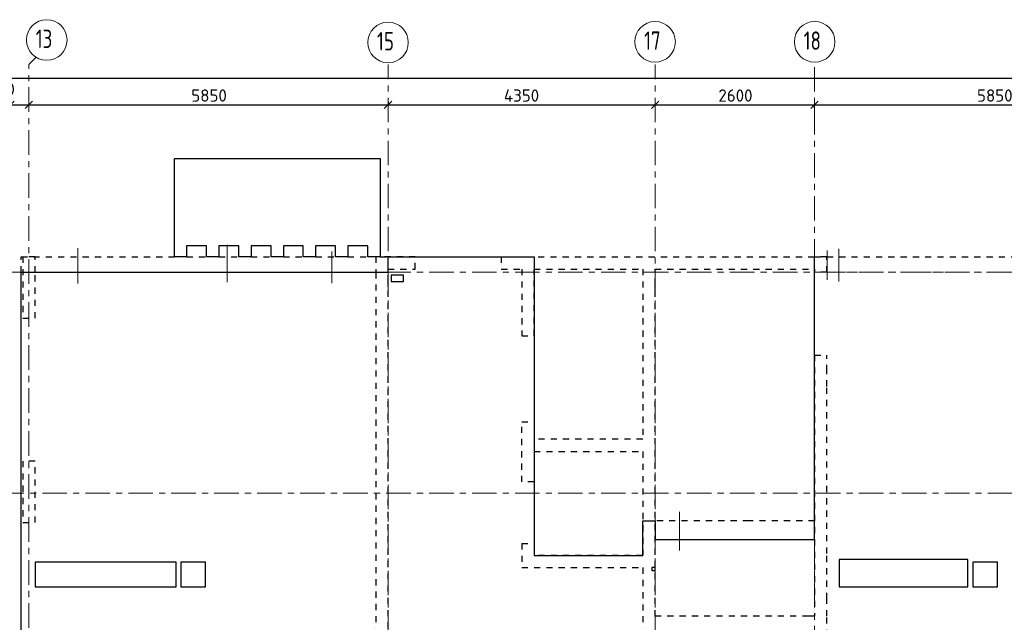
# Model space of a CAD drawing. Header units: metres. Extents: x -38 to 97, y -15 to 21.
# Tile 7 of 222: x 33 to 49, y 11 to 21. Entities that reach past the tile are written whole.
import ezdxf

# ---------------------------------------------------------------- set-up
doc = ezdxf.new("R2010")
doc.units = ezdxf.units.M
doc.header["$PDMODE"] = 65
for name, pattern in [('______11', [0.5, 0.4, -0.05, 0, -0.05]), ('______2', [0.0405, 0.03, -0.0105]), ('______3', [0.5, 0.4, -0.1]), ('______5', [1.1, 0.8, -0.1, 0.1, -0.1])]:
    doc.linetypes.add(name, pattern=pattern)
for name, color, linetype, lineweight in [('XR$2$Осевая линия (1)', 7, '______5', 13), ('XR$2$Размерная линия (1)', 7, 'Continuous', 13), ('XR$6$Балка (1)', 7, '______3', 13), ('XR$6$Перекрытие (1)', 7, 'Continuous', 35)]:
    doc.layers.add(name, color=color, linetype=linetype, lineweight=lineweight)
doc.layers.add('XR$7$Стена_ бетон несущ.', color=7, linetype='Continuous', lineweight=70, true_color=0xb4b496)
doc.styles.add('ISOCPEUR', font='txt')
doc.dimstyles.new('DIMSTYLE_3', dxfattribs={"dimtxt": 0.2, "dimasz": 0.2, "dimexe": 0, "dimexo": 0, "dimgap": 0.1, "dimtad": 2, "dimdec": 0, "dimlfac": 1000, "dimrnd": 5, "dimzin": 12, "dimdsep": 46, "dimtxsty": 'ISOCPEUR', "dimblk1": 'ALL_ML_STRICH', "dimblk2": 'ALL_ML_STRICH', "dimsah": 1, "dimcen": 0, "dimclrd": 7, "dimclre": 256, "dimclrt": 7, "dimadec": 0, "dimazin": 0, "dimtfac": 1, "dimtdec": 0, "dimtix": 1, "dimtmove": 2, "dimatfit": 3, "dimfxl": 0, "dimtzin": 0, "dimlwd": 0, "dimlwe": -3, "dimarcsym": 0})
doc.dimstyles.new('DIMSTYLE_5', dxfattribs={"dimtxt": 0.2, "dimasz": 0.2, "dimexe": 0, "dimexo": 0, "dimgap": 0.1, "dimtad": 2, "dimdec": 0, "dimlfac": 1000, "dimrnd": 5, "dimzin": 12, "dimdsep": 46, "dimtxsty": 'ISOCPEUR', "dimblk1": 'ALL_ML_STRICH', "dimblk2": 'ALL_ML_STRICH', "dimsah": 1, "dimcen": 0, "dimclrd": 7, "dimclre": 256, "dimclrt": 7, "dimadec": 0, "dimazin": 0, "dimtfac": 1, "dimtdec": 0, "dimtix": 1, "dimtmove": 2, "dimatfit": 3, "dimfxl": 0, "dimtvp": 1.2, "dimtzin": 0, "dimlwd": 0, "dimlwe": -3, "dimarcsym": 0})

# ---------------------------------------------------------------- blocks, each defined once
blk = doc.blocks.new('ALL_ML_STRICH')
at = {"color": 0, "linetype": 'ByBlock', "lineweight": -2}
for p, q in [((-1, 0), (0.5, 0)), ((-0.3, -0.3), (0.3, 0.3)), ((0, -0.5), (0, 0.5))]:
    blk.add_line(p, q, dxfattribs=at)
blk = doc.blocks.new('*D11')
at = {"layer": 'DEFPOINTS', "color": 7, "linetype": 'Continuous', "lineweight": 13, "transparency": 33554687}
for p in [(0.5, 19.557), (0.5, 19.377), (61.6, 17.12)]:
    blk.add_point(p, dxfattribs=at)
at = {"layer": 'XR$2$Размерная линия (1)', "color": 9, "linetype": 'Continuous', "lineweight": -2, "true_color": 0xc7c7c7, "transparency": 33554687}
for p, q in [((0.5, 19.357), (0.5, 19.557)), ((61.6, 17.14), (61.6, 19.557))]:
    blk.add_line(p, q, dxfattribs=at)
at = {"layer": 'XR$2$Размерная линия (1)', "color": 7, "linetype": 'Continuous', "lineweight": -2, "transparency": 33554687}
blk.add_line((0.5, 19.557), (61.6, 19.557), dxfattribs=at)
at = {"layer": 'XR$2$Размерная линия (1)', "color": 7, "linetype": 'Continuous', "lineweight": 13, "transparency": 33554687, "xscale": 0.2, "yscale": 0.2, "zscale": 0.2, "rotation": 180}
blk.add_blockref('ALL_ML_STRICH', (0.5, 19.557), dxfattribs=at)
at = {"layer": 'XR$2$Размерная линия (1)', "color": 7, "linetype": 'Continuous', "lineweight": 13, "transparency": 33554687, "xscale": 0.2, "yscale": 0.2, "zscale": 0.2}
blk.add_blockref('ALL_ML_STRICH', (61.6, 19.557), dxfattribs=at)
at = {"layer": 'XR$2$Размерная линия (1)', "color": 7, "linetype": 'Continuous', "lineweight": 13, "transparency": 33554687, "insert": (31.1, 19.707), "char_height": 0.2, "width": 1, "attachment_point": 5, "style": 'ISOCPEUR'}
blk.add_mtext('\\A1;{61100}', dxfattribs=at)
blk = doc.blocks.new('*D33')
at = {"layer": 'DEFPOINTS', "color": 7, "linetype": 'Continuous', "lineweight": 13, "transparency": 33554687}
for p in [(32.55, 19.135), (32.55, 19.126), (32.85, 19.135)]:
    blk.add_point(p, dxfattribs=at)
at = {"layer": 'XR$2$Размерная линия (1)', "color": 9, "linetype": 'Continuous', "lineweight": -2, "true_color": 0xc7c7c7, "transparency": 33554687}
for p, q in [((32.55, 19.126), (32.55, 19.126)), ((32.85, 19.126), (32.85, 19.126))]:
    blk.add_line(p, q, dxfattribs=at)
at = {"layer": 'XR$2$Размерная линия (1)', "color": 7, "linetype": 'Continuous', "lineweight": -2, "transparency": 33554687}
blk.add_line((32.55, 19.126), (32.85, 19.126), dxfattribs=at)
at = {"layer": 'XR$2$Размерная линия (1)', "color": 7, "linetype": 'Continuous', "lineweight": 13, "transparency": 33554687, "xscale": 0.2, "yscale": 0.2, "zscale": 0.2, "rotation": 180}
blk.add_blockref('ALL_ML_STRICH', (32.55, 19.126), dxfattribs=at)
at = {"layer": 'XR$2$Размерная линия (1)', "color": 7, "linetype": 'Continuous', "lineweight": 13, "transparency": 33554687, "xscale": 0.2, "yscale": 0.2, "zscale": 0.2}
blk.add_blockref('ALL_ML_STRICH', (32.85, 19.126), dxfattribs=at)
at = {"layer": 'XR$2$Размерная линия (1)', "color": 7, "linetype": 'Continuous', "lineweight": 13, "transparency": 33554687, "insert": (32.414, 19.378), "char_height": 0.2, "width": 0.6, "attachment_point": 5, "style": 'ISOCPEUR'}
blk.add_mtext('\\A1;{300}', dxfattribs=at)
blk = doc.blocks.new('*D34')
at = {"layer": 'DEFPOINTS', "color": 7, "linetype": 'Continuous', "lineweight": 13, "transparency": 33554687}
for p in [(32.85, 19.135), (32.85, 19.126), (38.7, 19.186)]:
    blk.add_point(p, dxfattribs=at)
at = {"layer": 'XR$2$Размерная линия (1)', "color": 9, "linetype": 'Continuous', "lineweight": -2, "true_color": 0xc7c7c7, "transparency": 33554687}
for p, q in [((32.85, 19.126), (32.85, 19.126)), ((38.7, 19.166), (38.7, 19.126))]:
    blk.add_line(p, q, dxfattribs=at)
at = {"layer": 'XR$2$Размерная линия (1)', "color": 7, "linetype": 'Continuous', "lineweight": -2, "transparency": 33554687}
blk.add_line((32.85, 19.126), (38.7, 19.126), dxfattribs=at)
at = {"layer": 'XR$2$Размерная линия (1)', "color": 7, "linetype": 'Continuous', "lineweight": 13, "transparency": 33554687, "xscale": 0.2, "yscale": 0.2, "zscale": 0.2, "rotation": 180}
blk.add_blockref('ALL_ML_STRICH', (32.85, 19.126), dxfattribs=at)
at = {"layer": 'XR$2$Размерная линия (1)', "color": 7, "linetype": 'Continuous', "lineweight": 13, "transparency": 33554687, "xscale": 0.2, "yscale": 0.2, "zscale": 0.2}
blk.add_blockref('ALL_ML_STRICH', (38.7, 19.126), dxfattribs=at)
at = {"layer": 'XR$2$Размерная линия (1)', "color": 7, "linetype": 'Continuous', "lineweight": 13, "transparency": 33554687, "insert": (35.785, 19.276), "char_height": 0.2, "width": 0.8, "attachment_point": 5, "style": 'ISOCPEUR'}
blk.add_mtext('\\A1;{5850}', dxfattribs=at)
blk = doc.blocks.new('*D35')
at = {"layer": 'DEFPOINTS', "color": 7, "linetype": 'Continuous', "lineweight": 13, "transparency": 33554687}
for p in [(38.7, 19.186), (38.7, 19.126), (43.05, 19.104)]:
    blk.add_point(p, dxfattribs=at)
at = {"layer": 'XR$2$Размерная линия (1)', "color": 9, "linetype": 'Continuous', "lineweight": -2, "true_color": 0xc7c7c7, "transparency": 33554687}
for p, q in [((38.7, 19.166), (38.7, 19.126)), ((43.05, 19.124), (43.05, 19.126))]:
    blk.add_line(p, q, dxfattribs=at)
at = {"layer": 'XR$2$Размерная линия (1)', "color": 7, "linetype": 'Continuous', "lineweight": -2, "transparency": 33554687}
blk.add_line((38.7, 19.126), (43.05, 19.126), dxfattribs=at)
at = {"layer": 'XR$2$Размерная линия (1)', "color": 7, "linetype": 'Continuous', "lineweight": 13, "transparency": 33554687, "xscale": 0.2, "yscale": 0.2, "zscale": 0.2, "rotation": 180}
blk.add_blockref('ALL_ML_STRICH', (38.7, 19.126), dxfattribs=at)
at = {"layer": 'XR$2$Размерная линия (1)', "color": 7, "linetype": 'Continuous', "lineweight": 13, "transparency": 33554687, "xscale": 0.2, "yscale": 0.2, "zscale": 0.2}
blk.add_blockref('ALL_ML_STRICH', (43.05, 19.126), dxfattribs=at)
at = {"layer": 'XR$2$Размерная линия (1)', "color": 7, "linetype": 'Continuous', "lineweight": 13, "transparency": 33554687, "insert": (40.875, 19.276), "char_height": 0.2, "width": 0.8, "attachment_point": 5, "style": 'ISOCPEUR'}
blk.add_mtext('\\A1;{4350}', dxfattribs=at)
blk = doc.blocks.new('*D36')
at = {"layer": 'DEFPOINTS', "color": 7, "linetype": 'Continuous', "lineweight": 13, "transparency": 33554687}
for p in [(43.05, 19.126), (43.05, 19.104), (45.65, 19.05)]:
    blk.add_point(p, dxfattribs=at)
at = {"layer": 'XR$2$Размерная линия (1)', "color": 9, "linetype": 'Continuous', "lineweight": -2, "true_color": 0xc7c7c7, "transparency": 33554687}
for p, q in [((43.05, 19.124), (43.05, 19.126)), ((45.65, 19.07), (45.65, 19.126))]:
    blk.add_line(p, q, dxfattribs=at)
at = {"layer": 'XR$2$Размерная линия (1)', "color": 7, "linetype": 'Continuous', "lineweight": -2, "transparency": 33554687}
blk.add_line((43.05, 19.126), (45.65, 19.126), dxfattribs=at)
at = {"layer": 'XR$2$Размерная линия (1)', "color": 7, "linetype": 'Continuous', "lineweight": 13, "transparency": 33554687, "xscale": 0.2, "yscale": 0.2, "zscale": 0.2, "rotation": 180}
blk.add_blockref('ALL_ML_STRICH', (43.05, 19.126), dxfattribs=at)
at = {"layer": 'XR$2$Размерная линия (1)', "color": 7, "linetype": 'Continuous', "lineweight": 13, "transparency": 33554687, "xscale": 0.2, "yscale": 0.2, "zscale": 0.2}
blk.add_blockref('ALL_ML_STRICH', (45.65, 19.126), dxfattribs=at)
at = {"layer": 'XR$2$Размерная линия (1)', "color": 7, "linetype": 'Continuous', "lineweight": 13, "transparency": 33554687, "insert": (44.36, 19.276), "char_height": 0.2, "width": 0.8, "attachment_point": 5, "style": 'ISOCPEUR'}
blk.add_mtext('\\A1;{2600}', dxfattribs=at)
blk = doc.blocks.new('*D37')
at = {"layer": 'DEFPOINTS', "color": 7, "linetype": 'Continuous', "lineweight": 13, "transparency": 33554687}
for p in [(45.65, 19.126), (45.65, 19.05), (51.5, 17.39)]:
    blk.add_point(p, dxfattribs=at)
at = {"layer": 'XR$2$Размерная линия (1)', "color": 9, "linetype": 'Continuous', "lineweight": -2, "true_color": 0xc7c7c7, "transparency": 33554687}
for p, q in [((45.65, 19.07), (45.65, 19.126)), ((51.5, 17.41), (51.5, 19.126))]:
    blk.add_line(p, q, dxfattribs=at)
at = {"layer": 'XR$2$Размерная линия (1)', "color": 7, "linetype": 'Continuous', "lineweight": -2, "transparency": 33554687}
blk.add_line((45.65, 19.126), (51.5, 19.126), dxfattribs=at)
at = {"layer": 'XR$2$Размерная линия (1)', "color": 7, "linetype": 'Continuous', "lineweight": 13, "transparency": 33554687, "xscale": 0.2, "yscale": 0.2, "zscale": 0.2, "rotation": 180}
blk.add_blockref('ALL_ML_STRICH', (45.65, 19.126), dxfattribs=at)
at = {"layer": 'XR$2$Размерная линия (1)', "color": 7, "linetype": 'Continuous', "lineweight": 13, "transparency": 33554687, "xscale": 0.2, "yscale": 0.2, "zscale": 0.2}
blk.add_blockref('ALL_ML_STRICH', (51.5, 19.126), dxfattribs=at)
at = {"layer": 'XR$2$Размерная линия (1)', "color": 7, "linetype": 'Continuous', "lineweight": 13, "transparency": 33554687, "insert": (48.585, 19.276), "char_height": 0.2, "width": 0.8, "attachment_point": 5, "style": 'ISOCPEUR'}
blk.add_mtext('\\A1;{5850}', dxfattribs=at)

msp = doc.modelspace()

# ---------------------------------------------------------------- linework, layer by layer
at = {"color": 52, "linetype": 'Continuous', "lineweight": 13, "transparency": 33554687}
for p, q in [((36.079, 16.8457), (36.079, 16.2357)), ((36.079, 16.8457), (36.079, 16.2357)), ((33.6454, 16.7902), (33.6454, 16.2178)), ((33.6454, 16.7902), (33.6454, 16.2178)), ((37.7851, 16.736), (37.7851, 16.2228)), ((37.7851, 16.736), (37.7851, 16.2228)), ((45.8549, 16.7533), (45.8549, 16.2733)), ((45.8549, 16.7533), (45.8549, 16.2733)), ((46.043, 16.7808), (46.043, 16.2508)), ((43.4499, 12.4994), (43.4499, 11.9194)), ((43.4499, 12.4494), (43.4499, 11.8694))]:
    msp.add_line(p, q, dxfattribs=at)
at = {"layer": 'XR$2$Осевая линия (1)', "color": 253, "linetype": '______11', "lineweight": 13, "true_color": 0xa0a0a0, "transparency": 33554687}
for p, q in [((32.85, 19.78), (32.9631, 19.8931)), ((32.85, -3.39), (32.85, 19.78)), ((38.7, 8.34), (38.7, 19.78)), ((43.05, 8.34), (43.05, 19.78)), ((45.65, 6.74), (45.65, 19.78)), ((-2.63, 16.4), (62.6, 16.4)), ((-2.63, 12.8), (62.6, 12.8))]:
    msp.add_line(p, q, dxfattribs=at)
at = {"layer": 'XR$2$Осевая линия (1)', "color": 7, "linetype": 'Continuous', "lineweight": 13, "transparency": 33554687}
for centre in [(33.1404, 20.1801), (38.7004, 20.1401), (43.0504, 20.1501), (45.6504, 20.1501)]:
    msp.add_circle(centre, 0.3304, dxfattribs=at)
at = {"layer": 'XR$6$Балка (1)', "color": 7, "linetype": '______2', "lineweight": 25, "transparency": 33554687}
for p, q in [((32.725, 16.4002), (32.725, 16.6502)), ((32.725, 16.6502), (35.2199, 16.6502)), ((35.4199, 16.6502), (35.7449, 16.6502)), ((35.9449, 16.6502), (36.2699, 16.6502)), ((36.4699, 16.6502), (36.7949, 16.6502)), ((36.9949, 16.6502), (37.3199, 16.6502)), ((37.5199, 16.6502), (37.8449, 16.6502)), ((38.0449, 16.6502), (38.3699, 16.6502)), ((38.5699, 16.6502), (38.7, 16.6502)), ((45.65, 16.6502), (45.65, 16.6502)), ((45.65, 16.6502), (51.6, 16.6502)), ((44.58, 12.3502), (43.05, 12.3502)), ((45.65, 12.3502), (44.58, 12.3502))]:
    msp.add_line(p, q, dxfattribs=at)
at = {"layer": 'XR$6$Балка (1)', "color": 7, "linetype": '______2', "lineweight": 18, "transparency": 33554687}
for p, q in [((38.7, 16.6502), (38.7, 16.6502)), ((45.65, 16.4002), (51.6, 16.4002))]:
    msp.add_line(p, q, dxfattribs=at)
at = {"layer": 'XR$6$Перекрытие (1)', "color": 7, "linetype": 'Continuous', "lineweight": 25, "transparency": 33554687}
for p, q in [((35.2199, 16.8302), (35.2199, 18.2502)), ((35.2199, 18.2502), (38.5699, 18.2502)), ((38.5699, 18.2502), (38.5699, 16.8302)), ((35.2199, 16.6502), (35.2199, 16.8302)), ((35.7449, 16.8302), (35.4199, 16.8302)), ((35.4199, 16.8302), (35.4199, 16.6502)), ((35.7449, 16.6502), (35.7449, 16.8302)), ((36.2699, 16.8302), (35.9449, 16.8302)), ((35.9449, 16.8302), (35.9449, 16.6502)), ((36.2699, 16.6502), (36.2699, 16.8302)), ((36.4699, 16.8302), (36.4699, 16.6502)), ((36.7949, 16.8302), (36.4699, 16.8302)), ((36.7949, 16.6502), (36.7949, 16.8302)), ((37.3199, 16.8302), (36.9949, 16.8302)), ((36.9949, 16.8302), (36.9949, 16.6502)), ((37.3199, 16.6502), (37.3199, 16.8302)), ((37.8449, 16.8302), (37.5199, 16.8302)), ((37.5199, 16.8302), (37.5199, 16.6502)), ((37.8449, 16.6502), (37.8449, 16.8302)), ((38.3699, 16.8302), (38.0449, 16.8302)), ((38.0449, 16.8302), (38.0449, 16.6502)), ((38.3699, 16.6502), (38.3699, 16.8302)), ((38.5699, 16.8302), (38.5699, 16.6502)), ((35.4199, 16.6502), (35.2199, 16.6502)), ((35.9449, 16.6502), (35.7449, 16.6502)), ((36.4699, 16.6502), (36.2699, 16.6502)), ((36.9949, 16.6502), (36.7949, 16.6502)), ((37.5199, 16.6502), (37.3199, 16.6502)), ((38.0449, 16.6502), (37.8449, 16.6502)), ((38.5699, 16.6502), (38.3699, 16.6502)), ((38.7, 16.4002), (38.7, 16.6502)), ((38.7, 16.6502), (41.0797, 16.6502)), ((41.0797, 16.6502), (41.0797, 11.7903)), ((45.65, 12.0502), (45.65, 16.6502)), ((32.725, -0.2498), (32.725, 16.4002)), ((32.725, 16.4002), (38.7, 16.4002)), ((38.95, 16.3503), (38.75, 16.3502)), ((38.75, 16.3502), (38.75, 16.2503)), ((38.75, 16.2503), (38.95, 16.2504)), ((38.95, 16.2504), (38.95, 16.3503)), ((42.85, 11.7903), (42.85, 12.3502)), ((42.85, 12.3502), (43.05, 12.3502)), ((43.05, 12.3502), (43.05, 12.0502)), ((43.05, 12.0502), (45.65, 12.0502)), ((41.0797, 11.7903), (42.85, 11.7903)), ((46.0469, 11.7202), (46.0469, 11.2802)), ((48.1469, 11.7202), (46.0469, 11.7202)), ((48.1469, 11.2802), (48.1469, 11.7202)), ((32.952, 11.6802), (32.952, 11.2802)), ((35.247, 11.6802), (32.952, 11.6802)), ((35.247, 11.2802), (35.247, 11.6802)), ((35.3269, 11.6802), (35.3269, 11.2802)), ((35.7269, 11.6802), (35.3269, 11.6802)), ((35.7269, 11.2802), (35.7269, 11.6802)), ((43, 11.5937), (43, 11.5437)), ((43.05, 11.5937), (43, 11.5937)), ((43.05, 11.5437), (43.05, 11.5937)), ((48.2269, 11.6802), (48.2269, 11.2802)), ((48.6269, 11.6802), (48.2269, 11.6802)), ((48.6269, 11.2802), (48.6269, 11.6802)), ((43, 11.5437), (43.05, 11.5437)), ((32.952, 11.2802), (35.247, 11.2802)), ((35.3269, 11.2802), (35.7269, 11.2802)), ((46.0469, 11.2802), (48.1469, 11.2802)), ((48.2269, 11.2802), (48.6269, 11.2802))]:
    msp.add_line(p, q, dxfattribs=at)
at = {"layer": 'XR$7$Стена_ бетон несущ.', "color": 253, "linetype": '______2', "lineweight": -3, "true_color": 0xa0a0a0, "transparency": 33554687}
for p, q in [((32.95, 16.65), (32.75, 16.65)), ((32.75, 16.65), (32.75, 15.65)), ((32.95, 16.4), (32.95, 16.65)), ((38.5, 16.65), (38.5, 16.4)), ((39.145, 16.65), (38.5, 16.65)), ((39.145, 16.45), (39.145, 16.65)), ((40.545, 16.65), (45.65, 16.65)), ((40.545, 16.65), (40.545, 16.45)), ((45.85, 16.65), (45.65, 16.65)), ((45.85, 16.4), (45.85, 16.65)), ((32.95, 15.65), (32.95, 16.4)), ((38.5, 16.4), (38.5, 10.6)), ((38.7, 16.2493), (38.7, 16.45)), ((38.7, 16.45), (39.145, 16.45)), ((40.545, 16.45), (40.8797, 16.45)), ((40.8797, 16.45), (40.8797, 15.365)), ((41.0797, 15.365), (41.0797, 16.45)), ((41.0797, 16.45), (42.85, 16.45)), ((42.85, 16.45), (42.85, 13.68)), ((43.05, 16.199), (43.05, 16.45)), ((43.05, 16.45), (45.65, 16.45)), ((45.65, 16.45), (45.65, 16.4)), ((45.85, 16.4), (45.65, 16.4)), ((38.7, 16.1693), (38.7, 16.2493)), ((38.7, 9), (38.7, 16.1693)), ((43.05, 16.119), (43.05, 16.199)), ((43.05, 10.8), (43.05, 16.119)), ((32.75, 15.65), (32.95, 15.65)), ((40.8797, 15.365), (41.0797, 15.365)), ((45.65, 15.05), (45.85, 15.05)), ((45.65, 15.05), (45.65, 10.8)), ((45.85, 14.79), (45.85, 15.05)), ((45.85, 14.54), (45.85, 14.79)), ((45.85, 12.0195), (45.85, 14.54)), ((40.8797, 13.965), (41.0797, 13.965)), ((40.8797, 12.985), (40.8797, 13.965)), ((41.0797, 13.965), (41.0797, 13.68)), ((42.85, 13.68), (41.0797, 13.68)), ((41.0797, 13.48), (42.85, 13.48)), ((41.0797, 13.48), (41.0797, 12.985)), ((42.85, 13.48), (42.85, 11.79)), ((32.95, 13.325), (32.75, 13.325)), ((32.75, 13.325), (32.75, 12.325)), ((32.95, 12.325), (32.95, 13.325)), ((41.0797, 12.985), (40.8797, 12.985)), ((32.75, 12.325), (32.95, 12.325)), ((40.8797, 11.985), (41.0797, 11.985)), ((40.8797, 11.985), (40.8797, 11.59)), ((41.0797, 11.985), (41.0797, 11.79)), ((45.85, 11.8195), (45.85, 12.0195)), ((42.85, 11.79), (41.0797, 11.79)), ((45.85, 11.28), (45.85, 11.8195)), ((40.8797, 11.59), (42.85, 11.59)), ((42.85, 11.59), (42.85, 10.8)), ((45.85, 11.08), (45.85, 11.28)), ((45.85, 10.8), (45.85, 11.08)), ((42.85, 10.8), (42.85, 10.6)), ((45.55, 10.8), (43.05, 10.8)), ((45.65, 10.8), (45.55, 10.8)), ((45.85, 9.08), (45.85, 10.8))]:
    msp.add_line(p, q, dxfattribs=at)

# ---------------------------------------------------------------- texts
at = {"layer": 'XR$2$Осевая линия (1)', "color": 7, "linetype": 'Continuous', "lineweight": 13, "transparency": 33554687, "char_height": 0.3, "width": 0.472281, "attachment_point": 7, "style": 'ISOCPEUR'}
for s, insert in [('\\W0.75;13', (32.9604, 20.0496)), ('\\W0.75;15', (38.5204, 20.0096)), ('\\W0.75;17', (42.8704, 20.0196)), ('\\W0.75;18', (45.4704, 20.0196))]:
    msp.add_mtext(s, dxfattribs=dict(at, insert=insert))

# ---------------------------------------------------------------- dimensions: what is measured, and where the dimension line sits
at = {"layer": 'XR$2$Размерная линия (1)', "color": 7, "linetype": 'Continuous', "lineweight": 13, "transparency": 33554687}
for base, p1, p2, dimstyle, picture, middle in [((61.6, 19.5574), (0.5, 19.3568), (61.6, 17.1397), 'DIMSTYLE_3', '*D11', (31.1, 19.7074)), ((32.85, 19.1261), (32.55, 19.1261), (32.85, 19.1261), 'DIMSTYLE_5', '*D33', (32.4139, 19.3782)), ((38.7, 19.1261), (32.85, 19.1261), (38.7, 19.1656), 'DIMSTYLE_3', '*D34', (35.785, 19.2761)), ((43.05, 19.1261), (38.7, 19.1656), (43.05, 19.1244), 'DIMSTYLE_3', '*D35', (40.875, 19.2761)), ((45.65, 19.1261), (43.05, 19.1244), (45.65, 19.0702), 'DIMSTYLE_3', '*D36', (44.36, 19.2761)), ((51.5, 19.1261), (45.65, 19.0702), (51.5, 17.4096), 'DIMSTYLE_3', '*D37', (48.585, 19.2761))]:
    dim = msp.add_linear_dim(base=base, p1=p1, p2=p2, dimstyle=dimstyle, override={"dimpost": '<>', "dimclrd": 7, "dimclre": 9, "dimclrt": 7, "dimlwd": 0, "dimlwe": 65533}, dxfattribs=at)
    dim.commit()
    dim.dimension.update_dxf_attribs({"geometry": picture, "text_midpoint": middle, "dimtype": 160})

doc.saveas('drawing.dxf')
